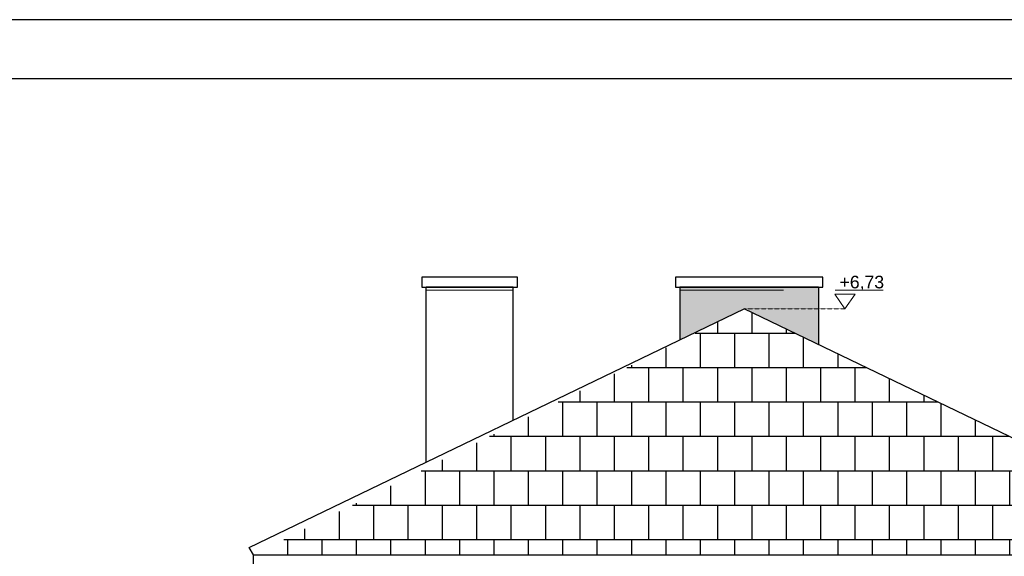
# Model space of a CAD drawing. Header units: millimetres. Extents: x -5941 to 19721, y -9230 to 6433.
# Tile 155 of 204: x 15431 to 16595, y -2702 to -2067. Entities that reach past the tile are written whole.
import ezdxf
from ezdxf.enums import TextEntityAlignment as Align

# ---------------------------------------------------------------- set-up
doc = ezdxf.new("R2010")
doc.units = ezdxf.units.MM
doc.linetypes.add('HIDDEN', pattern=[0.375, 0.25, -0.125])
doc.layers.add('A_RZĘDNE', color=52, linetype='Continuous', lineweight=15)
doc.layers.add('HATCH', color=8, linetype='Continuous', lineweight=5)
doc.layers.add('elewacja', color=7, linetype='Continuous')
doc.styles.add('dar-styl', font='arial.ttf')
pattern_1 = [(0, (15825.30609600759, -3784.916512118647), (0, 698.5), [508, -190.5]), (90, (15825.30609600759, -3784.916512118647), (-698.5, 4.277078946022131e-14), [508, -190.5])]

# ---------------------------------------------------------------- blocks, each defined once
blk = doc.blocks.new('*U168')
at = {"layer": 'A_RZĘDNE'}
blk.add_line((45.08720983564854, 22), (-11.48193684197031, 22), dxfattribs=at)
blk.add_lwpolyline([(-12, 17), (12, 17), (0, 0), (-12, 17)], dxfattribs=at)
at = {"layer": 'A_RZĘDNE', "color": 1, "style": 'dar-styl'}
blk.add_attdef('RZEDNA', text='', height=15, dxfattribs=at).set_placement((-11.48193684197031, 31.5), align=Align.MIDDLE_LEFT)

msp = doc.modelspace()

# ---------------------------------------------------------------- hatches: boundary and pattern name
at = {"layer": 'elewacja', "true_color": 0x373f43}
h = msp.add_hatch(dxfattribs=at)
h.set_pattern_fill('AR-B88', color=149, scale=0.2)
h.set_pattern_definition([(0, (0, 0), (0, 40.64), []), (90, (0, 0), (-20.32, 40.64), [40.64, -40.64])])
edge = h.paths.add_edge_path()
edge.add_line((16872.37580997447, -2691.702447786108), (16287.37580853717, -2409.32137790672))
edge.add_line((15702.37580923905, -2691.702447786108), (16287.37582098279, -2409.321371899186))
edge.add_line((15707.37580921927, -2700.36270182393), (16867.37580997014, -2700.36270182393))
at = {"layer": 'HATCH', "true_color": 0x373f43}
h = msp.add_hatch(dxfattribs=at)
h.set_pattern_fill('ANGLE', color=149, scale=100)
h.set_pattern_definition(pattern_1)
h.paths.add_polyline_path([(16014.37580923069, -2541.099210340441), (16014.37580923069, -2384.000508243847), (15911.37580923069, -2384.000508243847), (15911.37580923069, -2590.817586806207)])
at = {"layer": 'HATCH', "true_color": 0x555d61}
h = msp.add_hatch(dxfattribs=at)
h.set_pattern_fill('ANGLE', color=251, scale=100)
h.set_pattern_definition([(0, (7283.975954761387, -4189.552524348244), (0, 698.5), [508, -190.5]), (90, (7283.975954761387, -4189.552524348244), (-698.5, 4.277078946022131e-14), [508, -190.5])])
h.paths.add_polyline_path([(16014.37580923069, -2541.099210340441), (16014.37580923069, -2384.000508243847), (15911.37580923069, -2384.000508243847), (15911.37580923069, -2590.817586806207)])
at = {"layer": 'HATCH', "true_color": 0x373f43}
h = msp.add_hatch(dxfattribs=at)
h.set_pattern_fill('ANGLE', color=149, scale=100)
h.set_pattern_definition(pattern_1)
h.paths.add_polyline_path([(16211.11739315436, -2446.131519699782), (16211.11739315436, -2384.000508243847), (16375.11739315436, -2384.000508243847), (16375.11739315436, -2409.321383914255), (16287.37582098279, -2409.321383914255), (16287.37582098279, -2409.321371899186), (16287.37580853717, -2409.32137790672)])
at = {"layer": 'HATCH', "true_color": 0x555d61}
h = msp.add_hatch(color=251, dxfattribs=at)
h.dxf.hatch_style = 1
h.paths.add_polyline_path([(16211.11739315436, -2446.131519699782), (16211.11739315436, -2384.000508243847), (16375.11739315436, -2384.000508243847), (16375.11739315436, -2409.321383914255), (16287.37582098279, -2409.321383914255), (16287.37582098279, -2409.321371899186), (16287.37580853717, -2409.32137790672)])
h = msp.add_hatch(color=251, dxfattribs=at)
h.dxf.hatch_style = 1
h.paths.add_polyline_path([(16287.37580853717, -2409.32137790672), (16287.37582098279, -2409.321383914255), (16375.11739315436, -2451.674476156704), (16375.11739315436, -2409.321383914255), (16287.37582098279, -2409.321383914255), (16287.37582098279, -2409.321371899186)])

# ---------------------------------------------------------------- linework, layer by layer
for points in [[(14405.00437948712, -5037.467266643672), (18603.24955438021, -5037.467266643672), (18603.24955438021, -2067.467266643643), (14405.00437948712, -2067.467266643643)], [(14555.00437948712, -4967.467266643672), (18533.24955438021, -4967.467266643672), (18533.24955438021, -2137.467266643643), (14555.00437948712, -2137.467266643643)]]:
    msp.add_lwpolyline(points, close=True)
at = {"layer": 'A_RZĘDNE', "linetype": 'HIDDEN'}
msp.add_line((16287.37582098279, -2409.321383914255), (16406.44039465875, -2409.321383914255), dxfattribs=at)
at = {"layer": 'elewacja'}
for p, q in [((15911.37580923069, -2590.817586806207), (15911.37580923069, -2384.000508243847)), ((16014.37580923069, -2384.000508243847), (15911.37580923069, -2384.000508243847)), ((16014.37580923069, -2541.099210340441), (16014.37580923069, -2384.000508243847)), ((16211.11739315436, -2384.000508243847), (16211.11739315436, -2446.131519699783)), ((16375.11739315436, -2384.000508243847), (16211.11739315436, -2384.000508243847)), ((16375.11739315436, -2384.000508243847), (16375.11739315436, -2451.674476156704)), ((15702.37580923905, -2691.702447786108), (16287.37582098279, -2409.321371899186)), ((16872.37580997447, -2691.702447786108), (16287.37580853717, -2409.32137790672)), ((16287.37582098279, -2409.321371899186), (16287.37582098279, -2409.321383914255)), ((15707.37580923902, -2700.36270182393), (15702.37580923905, -2691.702447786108)), ((15707.3758092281, -2718.68320990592), (15707.3758092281, -2700.362701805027)), ((15707.37580921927, -2700.36270182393), (16867.37580997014, -2700.36270182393))]:
    msp.add_line(p, q, dxfattribs=at)
for points in [[(15906.37580923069, -2384.000508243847), (16019.37580923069, -2384.000508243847), (16019.37580923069, -2372.000508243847), (15906.37580923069, -2372.000508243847)], [(16206.11739315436, -2384.000508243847), (16380.11739315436, -2384.000508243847), (16380.11739315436, -2372.000508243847), (16206.11739315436, -2372.000508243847)]]:
    msp.add_lwpolyline(points, close=True, dxfattribs=at)

# ---------------------------------------------------------------- block references
at = {"layer": 'A_RZĘDNE'}
ref = msp.add_blockref('*U168', (16406.44039465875, -2409.321383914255), dxfattribs=at)
ref.add_attrib('RZEDNA', '+6,73', dxfattribs={"color": 1, "height": 14.89367567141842, "style": 'dar-styl'}).set_placement((16400.05156238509, -2377.821383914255), align=Align.MIDDLE_LEFT)

doc.saveas('drawing.dxf')
